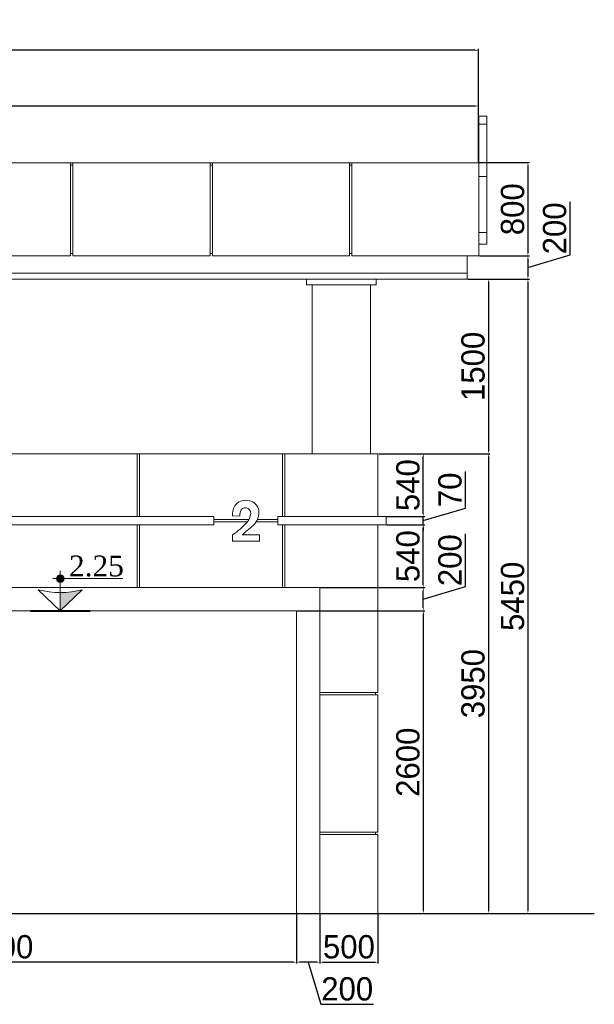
# Model space of a CAD drawing. Header units: feet. Extents: x 1820134 to 1866297, y 4865856 to 4906700.
# Tile 10 of 16: x 1861357 to 1866297, y 4865856 to 4874313. Entities that reach past the tile are written whole.
import ezdxf

# ---------------------------------------------------------------- set-up
doc = ezdxf.new("R2010")
doc.units = ezdxf.units.FT
doc.header["$MEASUREMENT"] = 0
doc.header["$PDMODE"] = 98
doc.header["$PDSIZE"] = 0.3
doc.dimstyles.new('ISO-25', dxfattribs={"dimscale": 15, "dimtxt": 20, "dimasz": 2.5, "dimexe": 1.25, "dimexo": 0.625, "dimgap": 3, "dimtad": 1, "dimdec": 0, "dimtxsty": 'Standard', "dimcen": 2.5, "dimadec": 0, "dimazin": 0, "dimtfac": 1, "dimtdec": 0, "dimtmove": 0, "dimatfit": 3, "dimfxl": 1.25, "dimarcsym": 0})

# ---------------------------------------------------------------- blocks, each defined once
blk = doc.blocks.new('A$C99034ce4')
at = {"color": 0, "linetype": 'Continuous', "lineweight": 0, "extrusion": (0, 1, 0)}
for p, q in [((-11268.2, 33325.8), (-11198.2, 33325.8)), ((-11268.2, 33255.8), (-11198.2, 33255.8)), ((-15958.2, 32925.8), (-14778.2, 32925.8)), ((-14778.2, 32125.8), (-14778.2, 32925.8)), ((-14758.2, 32925.8), (-14778.2, 32925.8)), ((-14778.2, 32905.8), (-14758.2, 32905.8)), ((-14758.2, 32925.8), (-14758.2, 32125.8)), ((-14758.2, 32925.8), (-13578.2, 32925.8)), ((-13578.2, 32125.8), (-13578.2, 32925.8)), ((-13578.2, 32925.8), (-13558.2, 32925.8)), ((-13578.2, 32905.8), (-13558.2, 32905.8)), ((-13558.2, 32925.8), (-13558.2, 32125.8)), ((-13558.2, 32925.8), (-12378.2, 32925.8)), ((-12378.2, 32125.8), (-12378.2, 32925.8)), ((-12378.2, 32925.8), (-12358.2, 32925.8)), ((-12378.2, 32905.8), (-12358.2, 32905.8)), ((-12358.2, 32125.8), (-12358.2, 32925.8)), ((-12358.2, 32925.8), (-11268.2, 32925.8)), ((-11268.2, 32925.8), (-11268.2, 32125.8)), ((-11268.2, 32805.8), (-11198.2, 32805.8)), ((-11268.2, 32325.8), (-11198.2, 32325.8)), ((-11198.2, 32226), (-11198.2, 32325.8)), ((-11268.2, 32225.8), (-11198.2, 32225.8)), ((-11268.2, 32225.8), (-11198.2, 32225.8)), ((-11198.2, 32225.8), (-11198.2, 32226)), ((-11198.2, 32225.8), (-11198.2, 32225.8)), ((-14758.2, 32145.8), (-14778.2, 32145.8)), ((-13558.2, 32145.8), (-13578.2, 32145.8)), ((-12358.2, 32145.8), (-12378.2, 32145.8)), ((-14778.2, 32125.8), (-15958.2, 32125.8)), ((-13578.2, 32125.8), (-14758.2, 32125.8)), ((-12378.2, 32125.8), (-13558.2, 32125.8)), ((-11268.2, 32125.8), (-12358.2, 32125.8)), ((-11368.2, 31975.8), (-11368.2, 32125.8)), ((-11368.2, 31975.8), (-52991.1, 31975.8)), ((-11368.2, 31975.8), (-52991.1, 31975.8)), ((-11368.2, 31975.8), (-11368.2, 31925.8)), ((-52991.1, 31925.8), (-11368.2, 31925.8)), ((-12749.3, 31925.8), (-12749.3, 31875.8)), ((-12149.3, 31925.8), (-12149.3, 31875.8)), ((-12749.3, 31875.8), (-12149.3, 31875.8)), ((-12699.3, 31875.8), (-12699.3, 30425.8)), ((-12199.3, 30425.8), (-12199.3, 31875.8)), ((-14204.4, 30425.8), (-15384.4, 30425.8)), ((-14204.4, 30425.8), (-14204.4, 29885.8)), ((-14184.4, 30425.8), (-14204.4, 30425.8)), ((-14184.4, 29885.8), (-14184.4, 30425.8)), ((-14184.4, 30425.8), (-12954.1, 30425.8)), ((-12954.1, 29885.8), (-12954.1, 30425.8)), ((-12934.1, 30425.8), (-12954.1, 30425.8)), ((-12934.1, 30425.8), (-12934.1, 29885.8)), ((-12934.1, 30425.8), (-12134.4, 30425.8)), ((-12134.4, 29885.8), (-12134.4, 30425.8)), ((-15944.1, 29885.8), (-13544.1, 29885.8)), ((-13544.1, 29815.8), (-13544.1, 29885.8)), ((-13544.1, 29860.8), (-13244, 29860.8)), ((-13384.9, 29892.2), (-13323.5, 29888.4)), ((-13171.4, 29860.8), (-12994.1, 29860.8)), ((-12994.1, 29815.8), (-12994.1, 29885.8)), ((-12994.1, 29885.8), (-12064.4, 29885.8)), ((-12064.4, 29885.8), (-12064.4, 29815.8)), ((-13544.1, 29815.8), (-15944.1, 29815.8)), ((-14204.4, 29815.8), (-14204.4, 29275.8)), ((-14184.4, 29275.8), (-14184.4, 29815.8)), ((-13544.1, 29840.8), (-13257.2, 29840.8)), ((-13181.7, 29840.8), (-12994.1, 29840.8)), ((-12064.4, 29815.8), (-12994.1, 29815.8)), ((-12954.1, 29275.8), (-12954.1, 29815.8)), ((-12934.1, 29815.8), (-12934.1, 29275.8)), ((-12134.4, 28375.8), (-12134.4, 29815.8)), ((-13384.9, 29729.6), (-13384.9, 29675.8)), ((-13153.2, 29729.6), (-13301.7, 29729.6)), ((-13153.2, 29675.8), (-13153.2, 29729.6)), ((-13384.9, 29675.8), (-13153.2, 29675.8)), ((-18154.3, 29275.8), (-12634.4, 29275.8)), ((-12634.4, 26475.8), (-12634.4, 29275.8)), ((-17954.3, 29075.8), (-12834.4, 29075.8)), ((-12834.4, 26475.8), (-12834.4, 29075.8)), ((-12634.4, 28375.8), (-12134.4, 28375.8)), ((-12134.4, 28355.8), (-12634.4, 28355.8)), ((-12154.4, 28355.8), (-12154.4, 28375.8)), ((-12134.4, 27175.8), (-12134.4, 28355.8)), ((-12634.4, 27175.8), (-12134.4, 27175.8)), ((-12134.4, 27155.8), (-12634.4, 27155.8)), ((-12154.4, 27155.8), (-12154.4, 27175.8)), ((-12134.4, 26475.8), (-12134.4, 27155.8))]:
    blk.add_line(p, q, dxfattribs=at)
at = {"lineweight": 30}
blk.add_lwpolyline([(-56192.9, 26825.8), (-53333.5, 26825.8), (-46487.5, 26725.8), (-24184.3, 26475.8), (-10274.6, 26475.8)], dxfattribs=at)
at = {"color": 0, "linetype": 'Continuous', "lineweight": 0}
for centre, radius, start, end in [((-13270, 29895.7), 130.2, 62.62799, 117.37201), ((-13237.6, 29901.2), 147.5, 143.83058, 183.47307), ((-13294.3, 29942.6), 77.4, 117.37201, 143.83058), ((-13254.3, 29926), 96, 1.22417, 62.62799), ((-13319.9, 29924.6), 161.6, 307.59566, 1.22417), ((-13764.8, 30313.4), 745.1, 308.42297, 311.63755)]:
    blk.add_arc(centre, radius, start, end, dxfattribs=at)
at = {"color": 0, "linetype": 'Continuous', "lineweight": 0, "extrusion": (0, 0, -1)}
for centre, radius, start, end in [((13273.9, 29916.3), 45.3, 14.99306, 184.59936), ((13152.5, 29883.8), 171, 1.52582, 14.99306), ((13360.3, 29923.3), 132, 184.59936, 221.45162), ((13708.5, 30230.8), 596.6, 221.45162, 237.15049), ((12677.6, 29090.5), 891.1, 48.36245, 52.40434)]:
    blk.add_arc(centre, radius, start, end, dxfattribs=at)
at = {"color": 0, "linetype": 'Continuous', "lineweight": 0}
for points, weights, knots in [([(-11268.2, 33325.8), (-11268.2, 33325.8), (-11268.2, 33320.5), (-11268.2, 33310), (-11268.2, 33295.6)], [0.903578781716, 0.889422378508, 1, 0.803944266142, 1], [7.727312, 7.727312, 7.727312, 8.445747, 8.445747, 9.719543, 9.719543, 9.719543]), ([(-11268.2, 33255.8), (-11268.2, 33255.8), (-11268.2, 33255.8), (-11268.2, 33255.7), (-11268.2, 33255.4), (-11268.2, 33135), (-11268.2, 33050.9), (-11268.2, 33002.4), (-11268.2, 32932.3), (-11268.2, 32929.1), (-11268.2, 32925.8)], [0.917855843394, 0.924272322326, 1, 0.834523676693, 1, 0.892644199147, 1, 0.920263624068, 1, 0.996029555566, 0.992454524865], [3.567416, 3.567416, 3.567416, 4.101502, 4.101502, 5.268559, 5.268559, 6.203796, 6.203796, 7.007882, 7.007882, 7.047921, 7.047921, 7.047921])]:
    blk.add_rational_spline(points, weights, degree=2, knots=knots, dxfattribs=at)
for points, knots in [([(-11198.2, 33325.8), (-11198.2, 33325.8), (-11198.2, 33325.8), (-11198.2, 33325.7), (-11198.2, 33325), (-11198.2, 33322.7), (-11198.2, 33321), (-11198.2, 33316.9), (-11198.2, 33314.6), (-11198.2, 33309.4), (-11198.2, 33306.6), (-11198.2, 33301), (-11198.2, 33298.2), (-11198.2, 33295.6)], [-42.882569, -42.882569, -42.882569, -42.882569, -42.05044, -42.05044, -33.492871, -33.492871, -25.11128, -25.11128, -16.96365, -16.96365, -8.501115, -8.501115, 0, 0, 0, 0]), ([(-11198.2, 33255.8), (-11198.2, 33255.8), (-11198.2, 33255.8), (-11198.2, 33255.8), (-11198.2, 33255.8), (-11198.2, 33255.8), (-11198.2, 33255.7), (-11198.2, 33255.6), (-11198.2, 33255.6), (-11198.2, 33255.4), (-11198.2, 33255.4), (-11198.2, 33251.2), (-11198.2, 33247.4), (-11198.2, 33235.8), (-11198.2, 33228), (-11198.2, 33189.2), (-11198.2, 33158.5), (-11198.2, 33100.6), (-11198.2, 33074.1), (-11198.2, 33050.6), (-11198.2, 33050.3), (-11198.2, 33047.8), (-11198.2, 33046.8), (-11198.2, 33030.3), (-11198.2, 33012.3), (-11198.2, 32972.1), (-11198.2, 32950.4), (-11198.2, 32907.2), (-11198.2, 32886.3), (-11198.2, 32846.8), (-11198.2, 32828.6), (-11198.2, 32813.5)], [-510.355088, -510.355088, -510.355088, -510.355088, -510.143517, -510.143517, -509.534846, -509.534846, -508.954671, -508.954671, -508.352326, -508.352326, -507.227335, -507.227335, -494.831263, -494.831263, -470.117036, -470.117036, -370.728115, -370.728115, -269.051614, -269.051614, -262.945155, -262.945155, -258.602221, -258.602221, -194.832952, -194.832952, -129.120568, -129.120568, -65.485114, -65.485114, 0, 0, 0, 0]), ([(-11198.2, 32813.5), (-11198.2, 32811.5), (-11198.2, 32809.9), (-11198.2, 32807.3), (-11198.2, 32806.4), (-11198.2, 32805.8)], [-16.557237, -16.557237, -16.557237, -16.557237, -8.278618, -8.278618, 0, 0, 0, 0]), ([(-11198.2, 32805.8), (-11198.2, 32770.9), (-11198.2, 32733.1), (-11198.2, 32683.5), (-11198.2, 32675.7), (-11198.2, 32663.3), (-11198.2, 32654), (-11198.2, 32608.3), (-11198.2, 32570.5), (-11198.2, 32494.2), (-11198.2, 32456.6), (-11198.2, 32387.9), (-11198.2, 32357.6), (-11198.2, 32333), (-11198.2, 32332.9), (-11198.2, 32332.4), (-11198.2, 32332.1), (-11198.2, 32331.2), (-11198.2, 32330.7), (-11198.2, 32328.1), (-11198.2, 32326.7), (-11198.2, 32326), (-11198.2, 32325.8), (-11198.2, 32325.8)], [-3532.598961, -3532.598961, -3532.598961, -3532.598961, -3187.564884, -3187.564884, -3102.18954, -3102.18954, -2868.30288, -2868.30288, -1965.730116, -1965.730116, -1028.305041, -1028.305041, -86.179929, -86.179929, -85.389041, -85.389041, -82.877839, -82.877839, -77.874731, -77.874731, -57.841162, -57.841162, -50.679869, -50.679869, -50.679869, -50.679869])]:
    blk.add_open_spline(points, degree=3, knots=knots, dxfattribs=at)
blk.add_rational_spline([(-11268.2, 33295.6), (-11268.2, 33276.2), (-11268.2, 33255.8)], [1, 0.980617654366, 0.966329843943], degree=2, dxfattribs=at)
blk.add_open_spline([(-11198.2, 33295.6), (-11198.2, 33282.7), (-11198.2, 33269.4), (-11198.2, 33255.8)], degree=3, dxfattribs=at)
blk = doc.blocks.new('*D5318')
at = {"color": 0, "lineweight": -2, "transparency": 16777216}
for p, q in [((1858617.7, 4866628.6), (1858617.7, 4866204.7)), ((1863737.7, 4866628.6), (1863737.7, 4866204.7)), ((1863712.7, 4866217.2), (1858642.7, 4866217.2))]:
    blk.add_line(p, q, dxfattribs=at)
at = {"color": 0, "lineweight": 5, "transparency": 16777216}
for points in [[(1858642.7, 4866221.4), (1858642.7, 4866213.1), (1858617.7, 4866217.2)], [(1863712.7, 4866221.4), (1863712.7, 4866213.1), (1863737.7, 4866217.2)]]:
    blk.add_solid(points, dxfattribs=at)
at = {"layer": 'Defpoints', "color": 0, "lineweight": 5, "transparency": 16777216}
for p in [(1858617.7, 4866634.9), (1863737.7, 4866634.9), (1858617.7, 4866217.2)]:
    blk.add_point(p, dxfattribs=at)
at = {"color": 0, "lineweight": 5, "transparency": 16777216, "insert": (1861177.7, 4866348.6), "char_height": 200, "attachment_point": 5}
blk.add_mtext('5200', dxfattribs=at)
blk = doc.blocks.new('*D5319')
at = {"color": 0, "lineweight": -2, "transparency": 16777216}
for p, q in [((1865310.1, 4873084.9), (1865739.2, 4873084.9)), ((1865726.7, 4873059.9), (1865726.7, 4872309.9)), ((1865310.1, 4872284.9), (1865739.2, 4872284.9))]:
    blk.add_line(p, q, dxfattribs=at)
at = {"color": 0, "lineweight": 5, "transparency": 16777216}
for points in [[(1865722.5, 4873059.9), (1865730.9, 4873059.9), (1865726.7, 4873084.9)], [(1865722.5, 4872309.9), (1865730.9, 4872309.9), (1865726.7, 4872284.9)]]:
    blk.add_solid(points, dxfattribs=at)
at = {"layer": 'Defpoints', "color": 0, "lineweight": 5, "transparency": 16777216}
for p in [(1865303.9, 4873084.9), (1865303.9, 4872284.9), (1865726.7, 4872284.9)]:
    blk.add_point(p, dxfattribs=at)
at = {"color": 0, "lineweight": 5, "transparency": 16777216, "insert": (1865595.3, 4872684.9), "char_height": 200, "attachment_point": 5, "rotation": 90}
blk.add_mtext('800', dxfattribs=at)
blk = doc.blocks.new('*D5320')
at = {"color": 0, "lineweight": -2, "transparency": 16777216}
for p, q in [((1866088.4, 4872293.4), (1866088.4, 4872747.2)), ((1865310.1, 4872284.9), (1865739.2, 4872284.9)), ((1865726.7, 4872184.9), (1866088.4, 4872293.4)), ((1865726.7, 4872259.9), (1865726.7, 4872109.9)), ((1865210.1, 4872084.9), (1865739.2, 4872084.9))]:
    blk.add_line(p, q, dxfattribs=at)
at = {"color": 0, "lineweight": 5, "transparency": 16777216}
for points in [[(1865722.5, 4872259.9), (1865730.9, 4872259.9), (1865726.7, 4872284.9)], [(1865722.5, 4872109.9), (1865730.9, 4872109.9), (1865726.7, 4872084.9)]]:
    blk.add_solid(points, dxfattribs=at)
at = {"layer": 'Defpoints', "color": 0, "lineweight": 5, "transparency": 16777216}
for p in [(1865303.9, 4872284.9), (1865203.9, 4872084.9), (1865726.7, 4872084.9)]:
    blk.add_point(p, dxfattribs=at)
at = {"color": 0, "lineweight": 5, "transparency": 16777216, "insert": (1865957, 4872520.3), "char_height": 200, "attachment_point": 5, "rotation": 90}
blk.add_mtext('200', dxfattribs=at)
blk = doc.blocks.new('*D5321')
at = {"color": 0, "lineweight": -2, "transparency": 16777216}
for p, q in [((1865210.1, 4872084.9), (1865399.5, 4872084.9)), ((1865387, 4872059.9), (1865387, 4870609.9)), ((1864443.9, 4870584.9), (1865399.5, 4870584.9))]:
    blk.add_line(p, q, dxfattribs=at)
at = {"color": 0, "lineweight": 5, "transparency": 16777216}
for points in [[(1865382.9, 4872059.9), (1865391.2, 4872059.9), (1865387, 4872084.9)], [(1865382.9, 4870609.9), (1865391.2, 4870609.9), (1865387, 4870584.9)]]:
    blk.add_solid(points, dxfattribs=at)
at = {"layer": 'Defpoints', "color": 0, "lineweight": 5, "transparency": 16777216}
for p in [(1865203.9, 4872084.9), (1864437.7, 4870584.9), (1865387, 4870584.9)]:
    blk.add_point(p, dxfattribs=at)
at = {"color": 0, "lineweight": 5, "transparency": 16777216, "insert": (1865255.6, 4871334.9), "char_height": 200, "attachment_point": 5, "rotation": 90}
blk.add_mtext('1500', dxfattribs=at)
blk = doc.blocks.new('*D5322')
at = {"color": 0, "lineweight": -2, "transparency": 16777216}
for p, q in [((1863743.9, 4869234.9), (1864839.8, 4869234.9)), ((1864827.3, 4869209.9), (1864827.3, 4866659.9)), ((1864443.9, 4866634.9), (1864839.8, 4866634.9))]:
    blk.add_line(p, q, dxfattribs=at)
at = {"color": 0, "lineweight": 5, "transparency": 16777216}
for points in [[(1864823.1, 4869209.9), (1864831.4, 4869209.9), (1864827.3, 4869234.9)], [(1864823.1, 4866659.9), (1864831.4, 4866659.9), (1864827.3, 4866634.9)]]:
    blk.add_solid(points, dxfattribs=at)
at = {"layer": 'Defpoints', "color": 0, "lineweight": 5, "transparency": 16777216}
for p in [(1863737.7, 4869234.9), (1864437.7, 4866634.9), (1864827.3, 4866634.9)]:
    blk.add_point(p, dxfattribs=at)
at = {"color": 0, "lineweight": 5, "transparency": 16777216, "insert": (1864695.9, 4867934.9), "char_height": 200, "attachment_point": 5, "rotation": 90}
blk.add_mtext('2600', dxfattribs=at)
blk = doc.blocks.new('*D5323')
at = {"color": 0, "lineweight": -2, "transparency": 16777216}
for p, q in [((1863937.7, 4866628.6), (1863937.7, 4866204.7)), ((1864437.7, 4866628.6), (1864437.7, 4866204.7)), ((1863962.7, 4866217.2), (1864412.7, 4866217.2))]:
    blk.add_line(p, q, dxfattribs=at)
at = {"color": 0, "lineweight": 5, "transparency": 16777216}
for points in [[(1863962.7, 4866221.4), (1863962.7, 4866213.1), (1863937.7, 4866217.2)], [(1864412.7, 4866221.4), (1864412.7, 4866213.1), (1864437.7, 4866217.2)]]:
    blk.add_solid(points, dxfattribs=at)
at = {"layer": 'Defpoints', "color": 0, "lineweight": 5, "transparency": 16777216}
for p in [(1863937.7, 4866634.9), (1864437.7, 4866634.9), (1864437.7, 4866217.2)]:
    blk.add_point(p, dxfattribs=at)
at = {"color": 0, "lineweight": 5, "transparency": 16777216, "insert": (1864187.7, 4866348.6), "char_height": 200, "attachment_point": 5}
blk.add_mtext('500', dxfattribs=at)
blk = doc.blocks.new('*D5329')
at = {"color": 0, "lineweight": -2, "transparency": 16777216}
for p, q in [((1865188.9, 4869443.4), (1865188.9, 4869897.2)), ((1863943.9, 4869434.9), (1864839.8, 4869434.9)), ((1864827.3, 4869334.9), (1865188.9, 4869443.4)), ((1864827.3, 4869259.9), (1864827.3, 4869409.9)), ((1863743.9, 4869234.9), (1864839.8, 4869234.9))]:
    blk.add_line(p, q, dxfattribs=at)
at = {"color": 0, "lineweight": 5, "transparency": 16777216}
for points in [[(1864823.1, 4869409.9), (1864831.4, 4869409.9), (1864827.3, 4869434.9)], [(1864823.1, 4869259.9), (1864831.4, 4869259.9), (1864827.3, 4869234.9)]]:
    blk.add_solid(points, dxfattribs=at)
at = {"layer": 'Defpoints', "color": 0, "lineweight": 5, "transparency": 16777216}
for p in [(1863937.7, 4869434.9), (1864827.3, 4869434.9), (1863737.7, 4869234.9)]:
    blk.add_point(p, dxfattribs=at)
at = {"color": 0, "lineweight": 5, "transparency": 16777216, "insert": (1865057.6, 4869670.3), "char_height": 200, "attachment_point": 5, "rotation": 90}
blk.add_mtext('200', dxfattribs=at)
blk = doc.blocks.new('*D5330')
at = {"color": 0, "lineweight": -2, "transparency": 16777216}
for p, q in [((1864513.9, 4869974.9), (1864839.8, 4869974.9)), ((1864827.3, 4869459.9), (1864827.3, 4869949.9)), ((1863943.9, 4869434.9), (1864839.8, 4869434.9))]:
    blk.add_line(p, q, dxfattribs=at)
at = {"color": 0, "lineweight": 5, "transparency": 16777216}
for points in [[(1864823.1, 4869949.9), (1864831.4, 4869949.9), (1864827.3, 4869974.9)], [(1864823.1, 4869459.9), (1864831.4, 4869459.9), (1864827.3, 4869434.9)]]:
    blk.add_solid(points, dxfattribs=at)
at = {"layer": 'Defpoints', "color": 0, "lineweight": 5, "transparency": 16777216}
for p in [(1864507.7, 4869974.9), (1864827.3, 4869974.9), (1863937.7, 4869434.9)]:
    blk.add_point(p, dxfattribs=at)
at = {"color": 0, "lineweight": 5, "transparency": 16777216, "insert": (1864695.9, 4869704.9), "char_height": 200, "attachment_point": 5, "rotation": 90}
blk.add_mtext('540', dxfattribs=at)
blk = doc.blocks.new('*D5331')
at = {"color": 0, "lineweight": -2, "transparency": 16777216}
for p, q in [((1865189.4, 4870118.5), (1865189.4, 4870430.9)), ((1864827.3, 4870009.9), (1865189.4, 4870118.5)), ((1864513.9, 4870044.9), (1864839.8, 4870044.9)), ((1864827.3, 4870069.9), (1864827.3, 4870094.9)), ((1864827.3, 4869974.9), (1864827.3, 4870044.9)), ((1864827.3, 4869974.9), (1864827.3, 4870044.9)), ((1864513.9, 4869974.9), (1864839.8, 4869974.9)), ((1864827.3, 4869949.9), (1864827.3, 4869924.9))]:
    blk.add_line(p, q, dxfattribs=at)
at = {"color": 0, "lineweight": 5, "transparency": 16777216}
for points in [[(1864823.1, 4870069.9), (1864831.4, 4870069.9), (1864827.3, 4870044.9)], [(1864823.1, 4869949.9), (1864831.4, 4869949.9), (1864827.3, 4869974.9)]]:
    blk.add_solid(points, dxfattribs=at)
at = {"layer": 'Defpoints', "color": 0, "lineweight": 5, "transparency": 16777216}
for p in [(1864507.7, 4870044.9), (1864827.3, 4870044.9), (1864507.7, 4869974.9)]:
    blk.add_point(p, dxfattribs=at)
at = {"color": 0, "lineweight": 5, "transparency": 16777216, "insert": (1865057.8, 4870274.7), "char_height": 200, "attachment_point": 5, "rotation": 90}
blk.add_mtext('70', dxfattribs=at)
blk = doc.blocks.new('*D5332')
at = {"color": 0, "lineweight": -2, "transparency": 16777216}
for p, q in [((1864443.9, 4870584.9), (1864839.8, 4870584.9)), ((1864827.3, 4870069.9), (1864827.3, 4870559.9)), ((1864513.9, 4870044.9), (1864839.8, 4870044.9))]:
    blk.add_line(p, q, dxfattribs=at)
at = {"color": 0, "lineweight": 5, "transparency": 16777216}
for points in [[(1864823.1, 4870559.9), (1864831.4, 4870559.9), (1864827.3, 4870584.9)], [(1864823.1, 4870069.9), (1864831.4, 4870069.9), (1864827.3, 4870044.9)]]:
    blk.add_solid(points, dxfattribs=at)
at = {"layer": 'Defpoints', "color": 0, "lineweight": 5, "transparency": 16777216}
for p in [(1864437.7, 4870584.9), (1864827.3, 4870584.9), (1864507.7, 4870044.9)]:
    blk.add_point(p, dxfattribs=at)
at = {"color": 0, "lineweight": 5, "transparency": 16777216, "insert": (1864695.9, 4870314.9), "char_height": 200, "attachment_point": 5, "rotation": 90}
blk.add_mtext('540', dxfattribs=at)
blk = doc.blocks.new('*D5333')
at = {"color": 0, "lineweight": -2, "transparency": 16777216}
for p, q in [((1823481, 4873090.1), (1823481, 4874062.8)), ((1865275.9, 4874050.3), (1823506, 4874050.3)), ((1865300.9, 4873091.1), (1865300.9, 4874062.8))]:
    blk.add_line(p, q, dxfattribs=at)
at = {"color": 0, "lineweight": 5, "transparency": 16777216}
for points in [[(1823506, 4874054.5), (1823506, 4874046.1), (1823481, 4874050.3)], [(1865275.9, 4874054.5), (1865275.9, 4874046.1), (1865300.9, 4874050.3)]]:
    blk.add_solid(points, dxfattribs=at)
at = {"layer": 'Defpoints', "color": 0, "lineweight": 5, "transparency": 16777216}
for p in [(1823481, 4874050.3), (1823481, 4873083.8), (1865300.9, 4873084.9)]:
    blk.add_point(p, dxfattribs=at)
at = {"color": 0, "lineweight": 5, "transparency": 16777216, "insert": (1844390.9, 4874181.7), "char_height": 200, "attachment_point": 5}
blk.add_mtext('41800', dxfattribs=at)
blk = doc.blocks.new('*D5338')
at = {"color": 0, "lineweight": -2, "transparency": 16777216}
for p, q in [((1827381, 4872390.5), (1827381, 4873584.3)), ((1827406, 4873571.8), (1865275.9, 4873571.8)), ((1865300.9, 4873091.1), (1865300.9, 4873584.3))]:
    blk.add_line(p, q, dxfattribs=at)
at = {"color": 0, "lineweight": 5, "transparency": 16777216}
for points in [[(1827406, 4873575.9), (1827406, 4873567.6), (1827381, 4873571.8)], [(1865275.9, 4873575.9), (1865275.9, 4873567.6), (1865300.9, 4873571.8)]]:
    blk.add_solid(points, dxfattribs=at)
at = {"layer": 'Defpoints', "color": 0, "lineweight": 5, "transparency": 16777216}
for p in [(1865300.9, 4873571.8), (1865300.9, 4873084.9), (1827381, 4872384.3)]:
    blk.add_point(p, dxfattribs=at)
at = {"color": 0, "lineweight": 5, "transparency": 16777216, "insert": (1846340.9, 4873703.3), "char_height": 200, "attachment_point": 5}
blk.add_mtext('37460', dxfattribs=at)
blk = doc.blocks.new('*D5364')
at = {"color": 0, "lineweight": -2, "transparency": 16777216}
for p, q in [((1863737.7, 4866628.6), (1863737.7, 4866204.7)), ((1863937.7, 4866628.6), (1863937.7, 4866204.7)), ((1863912.7, 4866217.2), (1863762.7, 4866217.2)), ((1863837.7, 4866217.2), (1863946.2, 4865855.6)), ((1863946.2, 4865855.6), (1864400, 4865855.6))]:
    blk.add_line(p, q, dxfattribs=at)
at = {"color": 0, "lineweight": 5, "transparency": 16777216}
for points in [[(1863762.7, 4866221.4), (1863762.7, 4866213.1), (1863737.7, 4866217.2)], [(1863912.7, 4866221.4), (1863912.7, 4866213.1), (1863937.7, 4866217.2)]]:
    blk.add_solid(points, dxfattribs=at)
at = {"layer": 'Defpoints', "color": 0, "lineweight": 5, "transparency": 16777216}
for p in [(1863737.7, 4866634.9), (1863937.7, 4866634.9), (1863737.7, 4866217.2)]:
    blk.add_point(p, dxfattribs=at)
at = {"color": 0, "lineweight": 5, "transparency": 16777216, "insert": (1864173.1, 4865987), "char_height": 200, "attachment_point": 5}
blk.add_mtext('200', dxfattribs=at)
blk = doc.blocks.new('*D5371')
at = {"color": 0, "lineweight": -2, "transparency": 16777216}
for p, q in [((1864443.9, 4870584.9), (1865399.5, 4870584.9)), ((1865387, 4870559.9), (1865387, 4866659.9)), ((1864716.6, 4866634.9), (1865399.5, 4866634.9))]:
    blk.add_line(p, q, dxfattribs=at)
at = {"color": 0, "lineweight": 5, "transparency": 16777216}
for points in [[(1865382.9, 4870559.9), (1865391.2, 4870559.9), (1865387, 4870584.9)], [(1865382.9, 4866659.9), (1865391.2, 4866659.9), (1865387, 4866634.9)]]:
    blk.add_solid(points, dxfattribs=at)
at = {"layer": 'Defpoints', "color": 0, "lineweight": 5, "transparency": 16777216}
for p in [(1864437.7, 4870584.9), (1864710.4, 4866634.9), (1865387, 4866634.9)]:
    blk.add_point(p, dxfattribs=at)
at = {"color": 0, "lineweight": 5, "transparency": 16777216, "insert": (1865255.5, 4868609.9), "char_height": 200, "attachment_point": 5, "rotation": 90}
blk.add_mtext('3950', dxfattribs=at)
blk = doc.blocks.new('*D5372')
at = {"color": 0, "lineweight": -2, "transparency": 16777216}
for p, q in [((1865210.1, 4872084.9), (1865739.2, 4872084.9)), ((1865726.7, 4872059.9), (1865726.7, 4866659.9)), ((1864833.5, 4866634.9), (1865739.2, 4866634.9))]:
    blk.add_line(p, q, dxfattribs=at)
at = {"color": 0, "lineweight": 5, "transparency": 16777216}
for points in [[(1865722.5, 4872059.9), (1865730.9, 4872059.9), (1865726.7, 4872084.9)], [(1865722.5, 4866659.9), (1865730.9, 4866659.9), (1865726.7, 4866634.9)]]:
    blk.add_solid(points, dxfattribs=at)
at = {"layer": 'Defpoints', "color": 0, "lineweight": 5, "transparency": 16777216}
for p in [(1865203.9, 4872084.9), (1864827.3, 4866634.9), (1865726.7, 4866634.9)]:
    blk.add_point(p, dxfattribs=at)
at = {"color": 0, "lineweight": 5, "transparency": 16777216, "insert": (1865595.3, 4869359.9), "char_height": 200, "attachment_point": 5, "rotation": 90}
blk.add_mtext('5450', dxfattribs=at)

msp = doc.modelspace()

# ---------------------------------------------------------------- hatches: boundary and pattern name
for points in [[(1861706.2, 4869545.4, 0.414214), (1861673.1, 4869512.3), (1861706.2, 4869512.3)], [(1861706.2, 4869512.3), (1861673.1, 4869512.3, 0.414214), (1861706.2, 4869479.2)], [(1861706.2, 4869545.4), (1861706.2, 4869512.3), (1861739.4, 4869512.3, 0.414214)], [(1861739.4, 4869512.3), (1861706.2, 4869512.3), (1861706.2, 4869479.2, 0.414214)], [(1861896, 4869416.3, -0.063683), (1861706.2, 4869392), (1861706.2, 4869234.9)]]:
    msp.add_hatch(color=1).paths.add_polyline_path(points)

# ---------------------------------------------------------------- linework, layer by layer
at = {"lineweight": 9}
for points in [[(1861643.2, 4869512.3), (1862244.1, 4869512.3)], [(1861706.2, 4869234.9), (1861706.2, 4869579.5)]]:
    msp.add_lwpolyline(points, dxfattribs=at)
msp.add_lwpolyline([(1861896, 4869416.3), (1861706.2, 4869234.9), (1861516.5, 4869416.3, 0.127885)], format="xyb", close=True, dxfattribs=at)
at = {"lineweight": 40}
msp.add_lwpolyline([(1861450.1, 4869234.9), (1861962.4, 4869234.9)], dxfattribs=at)
at = {"lineweight": 9}
msp.add_circle((1861706.2, 4869512.3), 33.1, dxfattribs=at)

# ---------------------------------------------------------------- block references
msp.add_blockref('A$C99034ce4', (1876572.1, 4840159))

# ---------------------------------------------------------------- texts
at = {"lineweight": 9, "insert": (1862017.5, 4869710), "char_height": 178.498, "width": 401.685, "attachment_point": 2}
msp.add_mtext('{\\fTimes New Roman|b0|i0|c0|p18;2.25}', dxfattribs=at)

# ---------------------------------------------------------------- dimensions: what is measured, and where the dimension line sits
at = {"color": 1, "lineweight": 5}
for base, p1, p2, text, picture, middle in [((1823481, 4874050.3), (1865300.9, 4873084.9), (1823481, 4873083.8), '41800', '*D5333', (1844390.9, 4874181.7)), ((1865300.9, 4873571.8), (1827381, 4872384.3), (1865300.9, 4873084.9), '37460', '*D5338', (1846340.9, 4873703.3)), ((1858617.7, 4866217.2), (1863737.7, 4866634.9), (1858617.7, 4866634.9), '5200', '*D5318', (1861177.7, 4866348.6))]:
    dim = msp.add_linear_dim(base=base, p1=p1, p2=p2, text=text, dimstyle='ISO-25', override={"dimscale": 10, "dimtmove": 1}, dxfattribs=at)
    dim.commit()
    dim.dimension.update_dxf_attribs({"geometry": picture, "text_midpoint": middle})
for base, p1, p2, picture, middle in [((1865726.7, 4872284.9), (1865303.9, 4873084.9), (1865303.9, 4872284.9), '*D5319', (1865595.3, 4872684.9)), ((1865726.7, 4872084.9), (1865303.9, 4872284.9), (1865203.9, 4872084.9), '*D5320', (1865957, 4872323.4)), ((1865387, 4870584.9), (1865203.9, 4872084.9), (1864437.7, 4870584.9), '*D5321', (1865255.6, 4871334.9)), ((1865726.7, 4866634.9), (1865203.9, 4872084.9), (1864827.3, 4866634.9), '*D5372', (1865595.3, 4869359.9)), ((1864827.3, 4870584.9), (1864507.7, 4870044.9), (1864437.7, 4870584.9), '*D5332', (1864695.9, 4870314.9)), ((1865387, 4866634.9), (1864437.7, 4870584.9), (1864710.4, 4866634.9), '*D5371', (1865255.5, 4868609.9)), ((1864827.3, 4870044.9), (1864507.7, 4869974.9), (1864507.7, 4870044.9), '*D5331', (1865057.8, 4870148.5)), ((1864827.3, 4869974.9), (1863937.7, 4869434.9), (1864507.7, 4869974.9), '*D5330', (1864695.9, 4869704.9)), ((1864827.3, 4869434.9), (1863737.7, 4869234.9), (1863937.7, 4869434.9), '*D5329', (1865057.6, 4869473.4)), ((1864827.3, 4866634.9), (1863737.7, 4869234.9), (1864437.7, 4866634.9), '*D5322', (1864695.9, 4867934.9))]:
    dim = msp.add_linear_dim(base=base, p1=p1, p2=p2, angle=90, dimstyle='ISO-25', override={"dimscale": 10, "dimtmove": 1}, dxfattribs=at)
    dim.commit()
    dim.dimension.update_dxf_attribs({"geometry": picture, "text_midpoint": middle})
for base, p2, picture, middle in [((1863737.7, 4866217.2), (1863737.7, 4866634.9), '*D5364', (1863976.2, 4865987)), ((1864437.7, 4866217.2), (1864437.7, 4866634.9), '*D5323', (1864187.7, 4866348.6))]:
    dim = msp.add_linear_dim(base=base, p1=(1863937.7, 4866634.9), p2=p2, dimstyle='ISO-25', override={"dimscale": 10, "dimtmove": 1}, dxfattribs=at)
    dim.commit()
    dim.dimension.update_dxf_attribs({"geometry": picture, "text_midpoint": middle})

doc.saveas('drawing.dxf')
